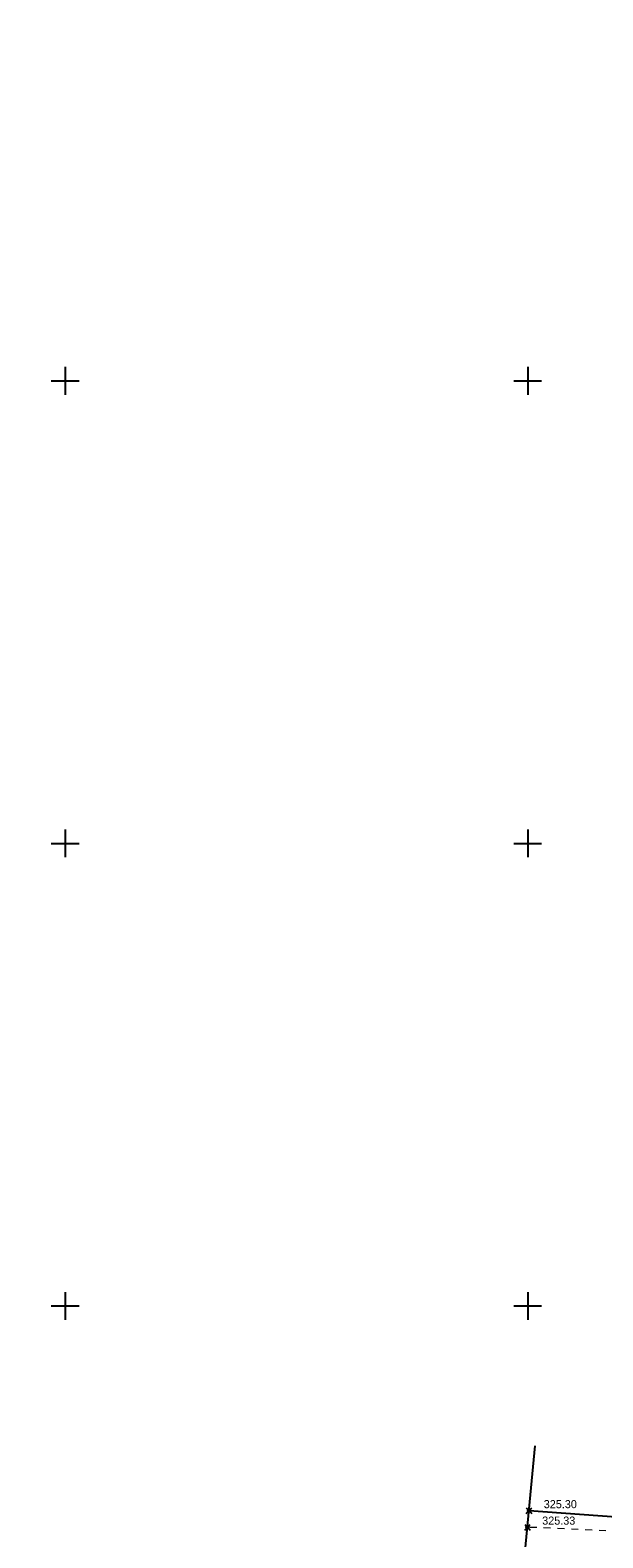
# Model space of a CAD drawing. Header units: metres. Extents: x 705573 to 711566, y 4301675 to 4311183.
# Tile 116 of 256: x 708075 to 708137, y 4308756 to 4308919. Entities that reach past the tile are written whole.
import ezdxf

# ---------------------------------------------------------------- set-up
doc = ezdxf.new("R2010")
doc.units = ezdxf.units.M
doc.header["$LTSCALE"] = 0.5
doc.header["$PDMODE"] = 35
doc.header["$PDSIZE"] = 0.3
doc.linetypes.add('Auto_Street_NotBorder_Line_m1', pattern=[3, 1.5, -1.5])
for name, color, linetype in [('(001) Сетка', 92, 'Continuous'), ('(004) Точки рельефа', 7, 'Continuous'), ('(013) Газ', 30, 'ИК_Газопровод -------г--------'), ('(040) Ограда', 7, 'Continuous')]:
    doc.layers.add(name, color=color, linetype=linetype)
doc.layers.add('AUTO#_ROADS_EXIST_L', color=7, linetype='Continuous', lineweight=15, true_color=0x000000)
doc.styles.add('D-431', font='txt')
doc.styles.get("Standard").update_dxf_attribs({"font": 'times.ttf'})
doc.linetypes.add('GAZ_VOZDUSH', pattern='A,1,-2,["~",Standard,S=3,R=0,X=-1.5,Y=-1.5],-1,10', length=14)
doc.linetypes.add('ИК_Газопровод -------г--------', pattern='A,9,-0.6,["Г",Standard,S=1.2,R=0,X=0,Y=-0.6],-1.2', length=10.8)
doc.linetypes.add('ОГРАДА_М_1М', pattern='A,2.5,["о",Standard,S=1,R=0,X=0,Y=-0.35],0.5,["0",Standard,S=0.5,R=0,X=-0.3,Y=-0.25],2.5', length=5.5)

# ---------------------------------------------------------------- blocks, each defined once
blk = doc.blocks.new('Setka')
at = {"layer": '(001) Сетка'}
for p, q in [((-1.5, 0), (1.5, 0)), ((0, 1.5), (0, -1.5))]:
    blk.add_line(p, q, dxfattribs=at)

msp = doc.modelspace()

# ---------------------------------------------------------------- linework, layer by layer
at = {"layer": '(013) Газ', "linetype": 'GAZ_VOZDUSH', "flags": 128}
msp.add_lwpolyline([(708020.66, 4308550.86), (708020.35, 4308561.55), (708020.35, 4308582.31), (708066.53, 4308595.73), (708114.83, 4308614.67), (708129.27, 4308766.29)], dxfattribs=at)
at = {"layer": '(040) Ограда', "linetype": 'ОГРАДА_М_1М', "elevation": 325.6, "flags": 128}
msp.add_lwpolyline([(708144.81, 4308916.5), (708156.91, 4308915.2), (708149.35, 4308845.15), (708143.95, 4308758.13), (708128.6, 4308759.26)], dxfattribs=at)
at = {"color": 0, "linetype": 'ByBlock', "lineweight": -2, "transparency": 16777216}
for p in [(708128.6, 4308759.26, 325.3), (708128.43, 4308757.48, 325.33)]:
    msp.add_point(p, dxfattribs=at)
at = {"layer": 'AUTO#_ROADS_EXIST_L', "linetype": 'Auto_Street_NotBorder_Line_m1', "lineweight": 15, "flags": 128}
msp.add_lwpolyline([(708145.04, 4308919.3), (708172.91, 4308915.92), (708169.51, 4308876.46), (708159.42, 4308757.13), (708153.31, 4308756.39), (708128.43, 4308757.48)], dxfattribs=at)

# ---------------------------------------------------------------- block references
at = {"layer": '(001) Сетка'}
for p in [(708078.46, 4308881.4), (708128.46, 4308881.4), (708078.46, 4308831.4), (708128.46, 4308831.4), (708078.46, 4308781.4), (708128.46, 4308781.4)]:
    msp.add_blockref('Setka', p, dxfattribs=at)

# ---------------------------------------------------------------- texts
at = {"layer": '(004) Точки рельефа', "style": 'D-431'}
for s, p in [('325.30', (708130.19, 4308759.54, 325.3)), ('325.33', (708130.02, 4308757.76, 325.33))]:
    msp.add_text(s, height=0.875, dxfattribs=at).set_placement(p)

doc.saveas('drawing.dxf')
